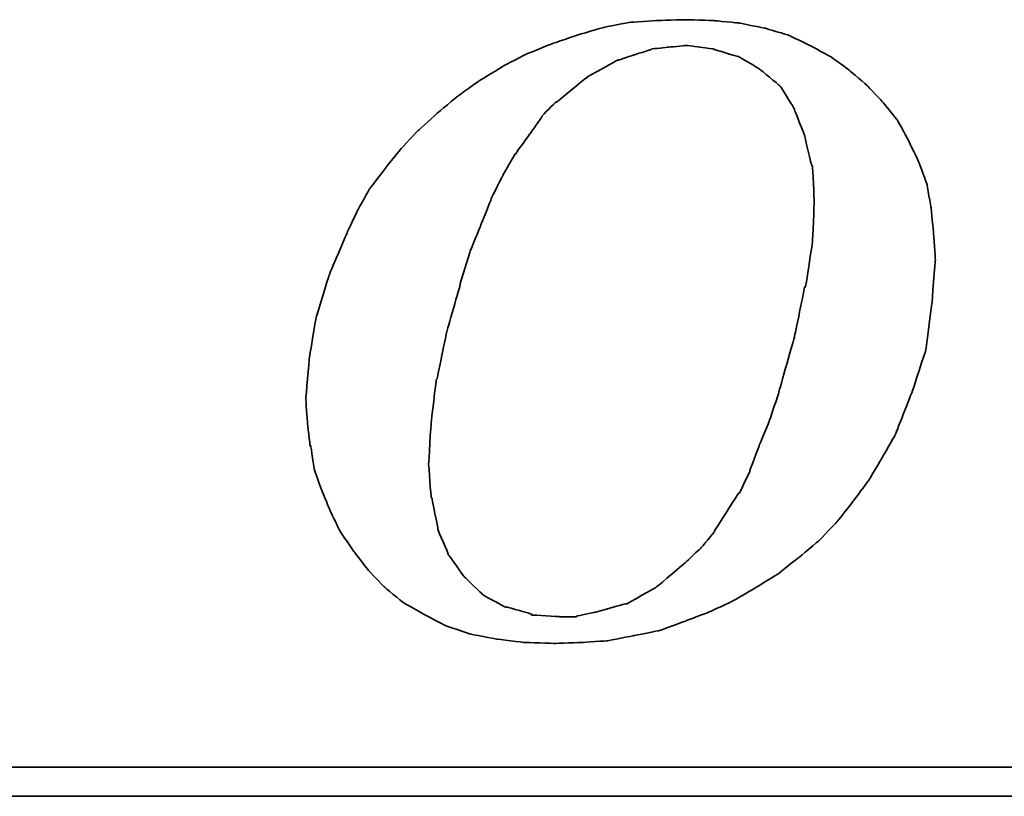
# Model space of a CAD drawing. Header units: millimetres. Extents: x 860 to 1264, y 477 to 609.
# Tile 31 of 49: x 1168.51 to 1172.81, y 516.15 to 519.54. Entities that reach past the tile are written whole.
import ezdxf

# ---------------------------------------------------------------- set-up
doc = ezdxf.new("R2010")
doc.units = ezdxf.units.MM
doc.layers.add('DIM', color=4, linetype='CONTINUOUS')
doc.layers.add('layer 1', color=7, linetype='CONTINUOUS')

# ---------------------------------------------------------------- blocks, each defined once
blk = doc.blocks.new('TBI MOTION logo(完整正式版)')
at = {"layer": 'layer 1', "color": 22, "lineweight": 35}
for points, knots in [([(-11.34375, -6.98375), (-11.34375, -6.98375), (-10.91375, -7.43875), (-10.91375, -7.43875), (-10.91375, -7.43875), (-10.91375, -7.43875), (-10.38625, -7.87125), (-10.38625, -7.87125), (-10.38625, -7.87125), (-10.38625, -7.87125), (-9.81125, -8.20375), (-9.81125, -8.20375), (-9.81125, -8.20375), (-9.81125, -8.20375), (-9.21125, -8.51875), (-9.21125, -8.51875), (-9.21125, -8.51875), (-9.21125, -8.51875), (-8.51625, -8.75875), (-8.51625, -8.75875), (-8.51625, -8.75875), (-8.51625, -8.75875), (-7.77125, -8.90375), (-7.77125, -8.90375), (-7.77125, -8.90375), (-7.77125, -8.90375), (-6.97875, -8.99875), (-6.97875, -8.99875), (-6.97875, -8.99875), (-6.97875, -8.99875), (-6.14125, -9.02375), (-6.14125, -9.02375), (-6.14125, -9.02375), (-6.14125, -9.02375), (-5.37125, -8.99875), (-5.37125, -8.99875), (-5.37125, -8.99875), (-5.37125, -8.99875), (-4.65375, -8.94875), (-4.65375, -8.94875), (-4.65375, -8.94875), (-4.65375, -8.94875), (-3.93375, -8.80625), (-3.93375, -8.80625), (-3.93375, -8.80625), (-3.93375, -8.80625), (-3.21375, -8.66375), (-3.21375, -8.66375), (-3.21375, -8.66375), (-3.21375, -8.66375), (-2.49375, -8.39875), (-2.49375, -8.39875), (-2.49375, -8.39875), (-2.49375, -8.39875), (-1.79875, -8.13375), (-1.79875, -8.13375), (-1.79875, -8.13375), (-1.79875, -8.13375), (-1.17375, -7.84375), (-1.17375, -7.84375), (-1.17375, -7.84375), (-1.17375, -7.84375), (-0.52375, -7.46375), (-0.52375, -7.46375), (-0.52375, -7.46375), (-0.52375, -7.46375), (0.10124, -7.07875), (0.10124, -7.07875), (0.10124, -7.07875), (0.10124, -7.07875), (0.67625, -6.62375), (0.67625, -6.62375), (0.67625, -6.62375), (0.67625, -6.62375), (1.24874, -6.14375), (1.24874, -6.14375), (1.24874, -6.14375), (1.24874, -6.14375), (1.72874, -5.64125), (1.72874, -5.64125), (1.72874, -5.64125), (1.72874, -5.64125), (2.18624, -5.06375), (2.18624, -5.06375), (2.18624, -5.06375), (2.18624, -5.06375), (2.61625, -4.48874), (2.61625, -4.48874), (2.61625, -4.48874), (2.61625, -4.48874), (3.00125, -3.83874), (3.00125, -3.83874), (3.00125, -3.83874), (3.00125, -3.83874), (3.36124, -3.21374), (3.36124, -3.21374), (3.36124, -3.21374), (3.36124, -3.21374), (3.84374, -1.99125), (3.84374, -1.99125), (3.84374, -1.99125), (3.84374, -1.99125), (4.22625, -0.81875), (4.22625, -0.81875), (4.22625, -0.81875), (4.22625, -0.81875), (4.39125, 0.45624), (4.39125, 0.45624), (4.39125, 0.45624), (4.39125, 0.45624), (4.48874, 1.70124), (4.48874, 1.70124), (4.48874, 1.70124), (4.48874, 1.70124), (4.43874, 2.44625), (4.43874, 2.44625), (4.43874, 2.44625), (4.43874, 2.44625), (4.36874, 3.14125), (4.36874, 3.14125), (4.36874, 3.14125), (4.36874, 3.14125), (4.25125, 3.81125), (4.25125, 3.81125), (4.25125, 3.81125), (4.25125, 3.81125), (4.03124, 4.41125), (4.03124, 4.41125), (4.03124, 4.41125), (4.03124, 4.41125), (3.74374, 5.01125), (3.74374, 5.01125), (3.74374, 5.01125), (3.74374, 5.01125), (3.43124, 5.58875), (3.43124, 5.58875), (3.43124, 5.58875), (3.43124, 5.58875), (3.02625, 6.09125), (3.02625, 6.09125), (3.02625, 6.09125), (3.02625, 6.09125), (2.59374, 6.54875), (2.59374, 6.54875), (2.59374, 6.54875), (2.59374, 6.54875), (2.09124, 6.98125), (2.09124, 6.98125), (2.09124, 6.98125), (2.09124, 6.98125), (1.56124, 7.36625), (1.56124, 7.36625), (1.56124, 7.36625), (1.56124, 7.36625), (0.98624, 7.67625), (0.98624, 7.67625), (0.98624, 7.67625), (0.98624, 7.67625), (0.38624, 7.96375), (0.38624, 7.96375), (0.38624, 7.96375), (0.38624, 7.96375), (-0.25875, 8.15625), (-0.25875, 8.15625), (-0.25875, 8.15625), (-0.25875, 8.15625), (-0.98125, 8.30125), (-0.98125, 8.30125), (-0.98125, 8.30125), (-0.98125, 8.30125), (-1.70124, 8.37125), (-1.70124, 8.37125), (-1.70124, 8.37125), (-1.70124, 8.37125), (-2.49375, 8.39624), (-2.49375, 8.39624), (-2.49375, 8.39624), (-2.49375, 8.39624), (-3.28625, 8.37125), (-3.28625, 8.37125), (-3.28625, 8.37125), (-3.28625, 8.37125), (-4.05125, 8.32125), (-4.05125, 8.32125), (-4.05125, 8.32125), (-4.05125, 8.32125), (-4.77375, 8.18125), (-4.77375, 8.18125), (-4.77375, 8.18125), (-4.77375, 8.18125), (-5.51625, 7.96375), (-5.51625, 7.96375), (-5.51625, 7.96375), (-5.51625, 7.96375), (-6.21125, 7.72625), (-6.21125, 7.72625), (-6.21125, 7.72625), (-6.21125, 7.72625), (-6.92875, 7.43625), (-6.92875, 7.43625), (-6.92875, 7.43625), (-6.92875, 7.43625), (-7.57875, 7.10125), (-7.57875, 7.10125), (-7.57875, 7.10125), (-7.57875, 7.10125), (-8.24875, 6.69125), (-8.24875, 6.69125), (-8.24875, 6.69125), (-8.24875, 6.69125), (-8.84875, 6.26125), (-8.84875, 6.26125), (-8.84875, 6.26125), (-8.84875, 6.26125), (-9.42625, 5.78125), (-9.42625, 5.78125), (-9.42625, 5.78125), (-9.42625, 5.78125), (-9.95375, 5.30125), (-9.95375, 5.30125), (-9.95375, 5.30125), (-9.95375, 5.30125), (-10.43375, 4.79624), (-10.43375, 4.79624), (-10.43375, 4.79624), (-10.43375, 4.79624), (-10.88875, 4.22125), (-10.88875, 4.22125), (-10.88875, 4.22125), (-10.88875, 4.22125), (-11.29875, 3.69375), (-11.29875, 3.69375), (-11.29875, 3.69375), (-11.29875, 3.69375), (-11.63375, 3.09125), (-11.63375, 3.09125), (-11.63375, 3.09125), (-11.63375, 3.09125), (-11.91875, 2.49625), (-11.91875, 2.49625), (-11.91875, 2.49625), (-11.91875, 2.49625), (-12.44875, 1.24625), (-12.44875, 1.24625), (-12.44875, 1.24625), (-12.44875, 1.24625), (-12.80875, 0.06874), (-12.80875, 0.06874), (-12.80875, 0.06874), (-12.80875, 0.06874), (-12.99875, -1.07875), (-12.99875, -1.07875), (-12.99875, -1.07875), (-12.99875, -1.07875), (-13.09375, -2.18375), (-13.09375, -2.18375), (-13.09375, -2.18375), (-13.09375, -2.18375), (-13.04875, -2.85375), (-13.04875, -2.85375), (-13.04875, -2.85375), (-13.04875, -2.85375), (-12.97375, -3.50375), (-12.97375, -3.50375), (-12.97375, -3.50375), (-12.97375, -3.50375), (-12.95375, -3.50375), (-12.95375, -3.50375), (-12.95375, -3.50375), (-12.95375, -3.50375), (-12.85375, -4.17375), (-12.85375, -4.17375), (-12.85375, -4.17375), (-12.85375, -4.17375), (-12.63875, -4.77624), (-12.63875, -4.77624), (-12.63875, -4.77624), (-12.63875, -4.77624), (-12.39875, -5.35125), (-12.39875, -5.35125), (-12.39875, -5.35125), (-12.39875, -5.35125), (-12.11375, -5.92875), (-12.11375, -5.92875), (-12.11375, -5.92875), (-12.11375, -5.92875), (-11.75375, -6.45375), (-11.75375, -6.45375), (-11.75375, -6.45375), (-11.75375, -6.45375), (-11.34375, -6.98375), (-11.34375, -6.98375)], [0, 0, 0, 0, 0.01369863, 0.01369863, 0.01369863, 0.01369864, 0.02739726, 0.02739726, 0.02739726, 0.02739727, 0.04109589, 0.04109589, 0.04109589, 0.0410959, 0.05479452, 0.05479452, 0.05479452, 0.05479453, 0.06849315, 0.06849315, 0.06849315, 0.06849316, 0.08219178, 0.08219178, 0.08219178, 0.08219179, 0.09589041, 0.09589041, 0.09589041, 0.09589042, 0.10958904, 0.10958904, 0.10958904, 0.10958905, 0.12328767, 0.12328767, 0.12328767, 0.12328768, 0.1369863, 0.1369863, 0.1369863, 0.13698631, 0.15068493, 0.15068493, 0.15068493, 0.15068494, 0.16438356, 0.16438356, 0.16438356, 0.16438357, 0.17808219, 0.17808219, 0.17808219, 0.1780822, 0.19178082, 0.19178082, 0.19178082, 0.19178083, 0.20547945, 0.20547945, 0.20547945, 0.20547946, 0.21917808, 0.21917808, 0.21917808, 0.21917809, 0.23287671, 0.23287671, 0.23287671, 0.23287672, 0.24657534, 0.24657534, 0.24657534, 0.24657535, 0.26027397, 0.26027397, 0.26027397, 0.26027398, 0.2739726, 0.2739726, 0.2739726, 0.27397261, 0.28767123, 0.28767123, 0.28767123, 0.28767124, 0.30136986, 0.30136986, 0.30136986, 0.30136987, 0.31506849, 0.31506849, 0.31506849, 0.3150685, 0.32876712, 0.32876712, 0.32876712, 0.32876713, 0.34246575, 0.34246575, 0.34246575, 0.34246576, 0.35616438, 0.35616438, 0.35616438, 0.35616439, 0.36986301, 0.36986301, 0.36986301, 0.36986302, 0.38356164, 0.38356164, 0.38356164, 0.38356165, 0.39726027, 0.39726027, 0.39726027, 0.39726028, 0.4109589, 0.4109589, 0.4109589, 0.41095891, 0.42465753, 0.42465753, 0.42465753, 0.42465754, 0.43835616, 0.43835616, 0.43835616, 0.43835617, 0.45205479, 0.45205479, 0.45205479, 0.4520548, 0.46575342, 0.46575342, 0.46575342, 0.46575343, 0.47945205, 0.47945205, 0.47945205, 0.47945206, 0.49315068, 0.49315068, 0.49315068, 0.49315069, 0.50684932, 0.50684932, 0.50684932, 0.50684933, 0.52054795, 0.52054795, 0.52054795, 0.52054796, 0.53424658, 0.53424658, 0.53424658, 0.53424659, 0.54794521, 0.54794521, 0.54794521, 0.54794522, 0.56164384, 0.56164384, 0.56164384, 0.56164385, 0.57534247, 0.57534247, 0.57534247, 0.57534248, 0.5890411, 0.5890411, 0.5890411, 0.58904111, 0.60273973, 0.60273973, 0.60273973, 0.60273974, 0.61643836, 0.61643836, 0.61643836, 0.61643837, 0.63013699, 0.63013699, 0.63013699, 0.630137, 0.64383562, 0.64383562, 0.64383562, 0.64383563, 0.65753425, 0.65753425, 0.65753425, 0.65753426, 0.67123288, 0.67123288, 0.67123288, 0.67123289, 0.68493151, 0.68493151, 0.68493151, 0.68493152, 0.69863014, 0.69863014, 0.69863014, 0.69863015, 0.71232877, 0.71232877, 0.71232877, 0.71232878, 0.7260274, 0.7260274, 0.7260274, 0.72602741, 0.73972603, 0.73972603, 0.73972603, 0.73972604, 0.75342466, 0.75342466, 0.75342466, 0.75342467, 0.76712329, 0.76712329, 0.76712329, 0.7671233, 0.78082192, 0.78082192, 0.78082192, 0.78082193, 0.79452055, 0.79452055, 0.79452055, 0.79452056, 0.80821918, 0.80821918, 0.80821918, 0.80821919, 0.82191781, 0.82191781, 0.82191781, 0.82191782, 0.83561644, 0.83561644, 0.83561644, 0.83561645, 0.84931507, 0.84931507, 0.84931507, 0.84931508, 0.8630137, 0.8630137, 0.8630137, 0.86301371, 0.87671233, 0.87671233, 0.87671233, 0.87671234, 0.89041096, 0.89041096, 0.89041096, 0.89041097, 0.90410959, 0.90410959, 0.90410959, 0.9041096, 0.91780822, 0.91780822, 0.91780822, 0.91780823, 0.93150685, 0.93150685, 0.93150685, 0.93150686, 0.94520548, 0.94520548, 0.94520548, 0.94520549, 0.95890411, 0.95890411, 0.95890411, 0.95890412, 0.97260274, 0.97260274, 0.97260274, 0.97260275, 0.98630137, 0.98630137, 0.98630137, 0.98630138, 1, 1, 1, 1]), ([(-8.77875, 1.03124), (-8.77875, 1.03124), (-8.51625, 1.89625), (-8.51625, 1.89625), (-8.51625, 1.89625), (-8.51625, 1.89625), (-8.20375, 2.66375), (-8.20375, 2.66375), (-8.20375, 2.66375), (-8.20375, 2.66375), (-7.91625, 3.38125), (-7.91625, 3.38125), (-7.91625, 3.38125), (-7.91625, 3.38125), (-7.91625, 3.40624), (-7.91625, 3.40624), (-7.91625, 3.40624), (-7.91625, 3.40624), (-7.57875, 4.07624), (-7.57875, 4.07624), (-7.57875, 4.07624), (-7.57875, 4.07624), (-7.24375, 4.65125), (-7.24375, 4.65125), (-7.24375, 4.65125), (-7.24375, 4.65125), (-7.21875, 4.65125), (-7.21875, 4.65125), (-7.21875, 4.65125), (-7.21875, 4.65125), (-7.21875, 4.67624), (-7.21875, 4.67624), (-7.21875, 4.67624), (-7.21875, 4.67624), (-6.83625, 5.20375), (-6.83625, 5.20375), (-6.83625, 5.20375), (-6.83625, 5.20375), (-6.49875, 5.68625), (-6.49875, 5.68625), (-6.49875, 5.68625), (-6.49875, 5.68625), (-6.49875, 5.70625), (-6.49875, 5.70625), (-6.49875, 5.70625), (-6.49875, 5.70625), (-6.11625, 6.09125), (-6.11625, 6.09125), (-6.11625, 6.09125), (-6.11625, 6.09125), (-6.09125, 6.09125), (-6.09125, 6.09125), (-6.09125, 6.09125), (-6.09125, 6.09125), (-5.27375, 6.76625), (-5.27375, 6.76625), (-5.27375, 6.76625), (-5.27375, 6.76625), (-5.24875, 6.76625), (-5.24875, 6.76625), (-5.24875, 6.76625), (-5.24875, 6.76625), (-5.24875, 6.78625), (-5.24875, 6.78625), (-5.24875, 6.78625), (-5.24875, 6.78625), (-4.38875, 7.26624), (-4.38875, 7.26624), (-4.38875, 7.26624), (-4.38875, 7.26624), (-4.36125, 7.26624), (-4.36125, 7.26624), (-4.36125, 7.26624), (-4.36125, 7.26624), (-3.93375, 7.41125), (-3.93375, 7.41125), (-3.93375, 7.41125), (-3.93375, 7.41125), (-3.47375, 7.55625), (-3.47375, 7.55625), (-3.47375, 7.55625), (-3.47375, 7.55625), (-3.45375, 7.55625), (-3.45375, 7.55625), (-3.45375, 7.55625), (-3.45375, 7.55625), (-3.42875, 7.58124), (-3.42875, 7.58124), (-3.42875, 7.58124), (-3.42875, 7.58124), (-2.97375, 7.62625), (-2.97375, 7.62625), (-2.97375, 7.62625), (-2.97375, 7.62625), (-2.49375, 7.67625), (-2.49375, 7.67625), (-2.49375, 7.67625), (-2.49375, 7.67625), (-2.46875, 7.67625), (-2.46875, 7.67625), (-2.46875, 7.67625), (-2.46875, 7.67625), (-1.70124, 7.58124), (-1.70124, 7.58124), (-1.70124, 7.58124), (-1.70124, 7.58124), (-1.67875, 7.55625), (-1.67875, 7.55625), (-1.67875, 7.55625), (-1.67875, 7.55625), (-1.65375, 7.55625), (-1.65375, 7.55625), (-1.65375, 7.55625), (-1.65375, 7.55625), (-1.03125, 7.36625), (-1.03125, 7.36625), (-1.03125, 7.36625), (-1.03125, 7.36625), (-1.00625, 7.36625), (-1.00625, 7.36625), (-1.00625, 7.36625), (-1.00625, 7.36625), (-0.43124, 7.02624), (-0.43124, 7.02624), (-0.43124, 7.02624), (-0.43124, 7.02624), (-0.40625, 7.00624), (-0.40625, 7.00624), (-0.40625, 7.00624), (-0.40625, 7.00624), (0.12124, 6.57124), (0.12124, 6.57124), (0.12124, 6.57124), (0.12124, 6.57124), (0.14624, 6.54875), (0.14624, 6.54875), (0.14624, 6.54875), (0.14624, 6.54875), (0.17124, 6.52375), (0.17124, 6.52375), (0.17124, 6.52375), (0.17124, 6.52375), (0.55625, 5.89875), (0.55625, 5.89875), (0.55625, 5.89875), (0.55625, 5.89875), (0.55625, 5.87625), (0.55625, 5.87625), (0.55625, 5.87625), (0.55625, 5.87625), (0.84124, 5.15625), (0.84124, 5.15625), (0.84124, 5.15625), (0.84124, 5.15625), (0.84124, 5.13125), (0.84124, 5.13125), (0.84124, 5.13125), (0.84124, 5.13125), (1.03624, 4.31875), (1.03624, 4.31875), (1.03624, 4.31875), (1.03624, 4.31875), (1.05624, 4.31875), (1.05624, 4.31875), (1.05624, 4.31875), (1.05624, 4.31875), (1.05624, 4.29125), (1.05624, 4.29125), (1.05624, 4.29125), (1.05624, 4.29125), (1.10625, 3.33125), (1.10625, 3.33125), (1.10625, 3.33125), (1.10625, 3.33125), (1.10625, 3.30875), (1.10625, 3.30875), (1.10625, 3.30875), (1.10625, 3.30875), (1.05624, 2.20624), (1.05624, 2.20624), (1.05624, 2.20624), (1.05624, 2.20624), (1.05624, 2.18124), (1.05624, 2.18124), (1.05624, 2.18124), (1.05624, 2.18124), (0.86624, 0.93624), (0.86624, 0.93624), (0.86624, 0.93624), (0.86624, 0.93624), (0.84124, 0.93624), (0.84124, 0.93624), (0.84124, 0.93624), (0.84124, 0.93624), (0.55625, -0.45874), (0.55625, -0.45874), (0.55625, -0.45874), (0.55625, -0.45874), (0.12124, -1.99125), (0.12124, -1.99125), (0.12124, -1.99125), (0.12124, -1.99125), (0.12124, -2.01874), (0.12124, -2.01874), (0.12124, -2.01874), (0.12124, -2.01874), (-0.13874, -2.78375), (-0.13874, -2.78375), (-0.13874, -2.78375), (-0.13874, -2.78375), (-0.43124, -3.50375), (-0.43124, -3.50375), (-0.43124, -3.50375), (-0.43124, -3.50375), (-0.69375, -4.19875), (-0.69375, -4.19875), (-0.69375, -4.19875), (-0.69375, -4.19875), (-0.69375, -4.22375), (-0.69375, -4.22375), (-0.69375, -4.22375), (-0.69375, -4.22375), (-0.98125, -4.82374), (-0.98125, -4.82374), (-0.98125, -4.82374), (-0.98125, -4.82374), (-1.00625, -4.82374), (-1.00625, -4.82374), (-1.00625, -4.82374), (-1.00625, -4.82374), (-1.33875, -5.35125), (-1.33875, -5.35125), (-1.33875, -5.35125), (-1.33875, -5.35125), (-1.67875, -5.87875), (-1.67875, -5.87875), (-1.67875, -5.87875), (-1.67875, -5.87875), (-1.67875, -5.90375), (-1.67875, -5.90375), (-1.67875, -5.90375), (-1.67875, -5.90375), (-2.05875, -6.35875), (-2.05875, -6.35875), (-2.05875, -6.35875), (-2.05875, -6.35875), (-2.08375, -6.38375), (-2.08375, -6.38375), (-2.08375, -6.38375), (-2.08375, -6.38375), (-2.46875, -6.74375), (-2.46875, -6.74375), (-2.46875, -6.74375), (-2.46875, -6.74375), (-3.25875, -7.41625), (-3.25875, -7.41625), (-3.25875, -7.41625), (-3.25875, -7.41625), (-3.28625, -7.43875), (-3.28625, -7.43875), (-3.28625, -7.43875), (-3.28625, -7.43875), (-4.12375, -7.91875), (-4.12375, -7.91875), (-4.12375, -7.91875), (-4.12375, -7.91875), (-4.14875, -7.91875), (-4.14875, -7.91875), (-4.14875, -7.91875), (-4.14875, -7.91875), (-4.17125, -7.91875), (-4.17125, -7.91875), (-4.17125, -7.91875), (-4.17125, -7.91875), (-5.03375, -8.15875), (-5.03375, -8.15875), (-5.03375, -8.15875), (-5.03375, -8.15875), (-5.51625, -8.25625), (-5.51625, -8.25625), (-5.51625, -8.25625), (-5.51625, -8.25625), (-5.54125, -8.27875), (-5.54125, -8.27875), (-5.54125, -8.27875), (-5.54125, -8.27875), (-5.56375, -8.27875), (-5.56375, -8.27875), (-5.56375, -8.27875), (-5.56375, -8.27875), (-5.99625, -8.27875), (-5.99625, -8.27875), (-5.99625, -8.27875), (-5.99625, -8.27875), (-6.76375, -8.23125), (-6.76375, -8.23125), (-6.76375, -8.23125), (-6.76375, -8.23125), (-6.78875, -8.23125), (-6.78875, -8.23125), (-6.78875, -8.23125), (-6.78875, -8.23125), (-6.78875, -8.20375), (-6.78875, -8.20375), (-6.78875, -8.20375), (-6.78875, -8.20375), (-7.45875, -8.01375), (-7.45875, -8.01375), (-7.45875, -8.01375), (-7.45875, -8.01375), (-7.48375, -8.01375), (-7.48375, -8.01375), (-7.48375, -8.01375), (-7.48375, -8.01375), (-7.50875, -8.01375), (-7.50875, -8.01375), (-7.50875, -8.01375), (-7.50875, -8.01375), (-8.13125, -7.67875), (-8.13125, -7.67875), (-8.13125, -7.67875), (-8.13125, -7.67875), (-8.15625, -7.65375), (-8.15625, -7.65375), (-8.15625, -7.65375), (-8.15625, -7.65375), (-8.65875, -7.17375), (-8.65875, -7.17375), (-8.65875, -7.17375), (-8.65875, -7.17375), (-8.68375, -7.14875), (-8.68375, -7.14875), (-8.68375, -7.14875), (-8.68375, -7.14875), (-9.08875, -6.57375), (-9.08875, -6.57375), (-9.08875, -6.57375), (-9.08875, -6.57375), (-9.11375, -6.54875), (-9.11375, -6.54875), (-9.11375, -6.54875), (-9.11375, -6.54875), (-9.11375, -6.52875), (-9.11375, -6.52875), (-9.11375, -6.52875), (-9.11375, -6.52875), (-9.40375, -5.85375), (-9.40375, -5.85375), (-9.40375, -5.85375), (-9.40375, -5.85375), (-9.40375, -5.82875), (-9.40375, -5.82875), (-9.40375, -5.82875), (-9.40375, -5.82875), (-9.56875, -4.96875), (-9.56875, -4.96875), (-9.56875, -4.96875), (-9.56875, -4.96875), (-9.59375, -4.94375), (-9.59375, -4.94375), (-9.59375, -4.94375), (-9.59375, -4.94375), (-9.66375, -4.03375), (-9.66375, -4.03375), (-9.66375, -4.03375), (-9.66375, -4.03375), (-9.66375, -4.00875), (-9.66375, -4.00875), (-9.66375, -4.00875), (-9.66375, -4.00875), (-9.59375, -2.85375), (-9.59375, -2.85375), (-9.59375, -2.85375), (-9.59375, -2.85375), (-9.45125, -1.65875), (-9.45125, -1.65875), (-9.45125, -1.65875), (-9.45125, -1.65875), (-9.42625, -1.63375), (-9.42625, -1.63375), (-9.42625, -1.63375), (-9.42625, -1.63375), (-9.16125, -0.33875), (-9.16125, -0.33875), (-9.16125, -0.33875), (-9.16125, -0.33875), (-8.77875, 1.00624), (-8.77875, 1.00624), (-8.77875, 1.00624), (-8.77875, 1.00624), (-8.77875, 1.03124), (-8.77875, 1.03124)], [0, 0, 0, 0, 0.01020408, 0.01020408, 0.01020408, 0.01020409, 0.02040816, 0.02040816, 0.02040816, 0.02040817, 0.03061224, 0.03061224, 0.03061224, 0.03061225, 0.04081633, 0.04081633, 0.04081633, 0.04081634, 0.05102041, 0.05102041, 0.05102041, 0.05102042, 0.06122449, 0.06122449, 0.06122449, 0.0612245, 0.07142857, 0.07142857, 0.07142857, 0.07142858, 0.08163265, 0.08163265, 0.08163265, 0.08163266, 0.09183673, 0.09183673, 0.09183673, 0.09183674, 0.10204082, 0.10204082, 0.10204082, 0.10204083, 0.1122449, 0.1122449, 0.1122449, 0.11224491, 0.12244898, 0.12244898, 0.12244898, 0.12244899, 0.13265306, 0.13265306, 0.13265306, 0.13265307, 0.14285714, 0.14285714, 0.14285714, 0.14285715, 0.15306122, 0.15306122, 0.15306122, 0.15306123, 0.16326531, 0.16326531, 0.16326531, 0.16326532, 0.17346939, 0.17346939, 0.17346939, 0.1734694, 0.18367347, 0.18367347, 0.18367347, 0.18367348, 0.19387755, 0.19387755, 0.19387755, 0.19387756, 0.20408163, 0.20408163, 0.20408163, 0.20408164, 0.21428571, 0.21428571, 0.21428571, 0.21428572, 0.2244898, 0.2244898, 0.2244898, 0.22448981, 0.23469388, 0.23469388, 0.23469388, 0.23469389, 0.24489796, 0.24489796, 0.24489796, 0.24489797, 0.25510204, 0.25510204, 0.25510204, 0.25510205, 0.26530612, 0.26530612, 0.26530612, 0.26530613, 0.2755102, 0.2755102, 0.2755102, 0.27551021, 0.28571429, 0.28571429, 0.28571429, 0.2857143, 0.29591837, 0.29591837, 0.29591837, 0.29591838, 0.30612245, 0.30612245, 0.30612245, 0.30612246, 0.31632653, 0.31632653, 0.31632653, 0.31632654, 0.32653061, 0.32653061, 0.32653061, 0.32653062, 0.33673469, 0.33673469, 0.33673469, 0.3367347, 0.34693878, 0.34693878, 0.34693878, 0.34693879, 0.35714286, 0.35714286, 0.35714286, 0.35714287, 0.36734694, 0.36734694, 0.36734694, 0.36734695, 0.37755102, 0.37755102, 0.37755102, 0.37755103, 0.3877551, 0.3877551, 0.3877551, 0.38775511, 0.39795918, 0.39795918, 0.39795918, 0.39795919, 0.40816327, 0.40816327, 0.40816327, 0.40816328, 0.41836735, 0.41836735, 0.41836735, 0.41836736, 0.42857143, 0.42857143, 0.42857143, 0.42857144, 0.43877551, 0.43877551, 0.43877551, 0.43877552, 0.44897959, 0.44897959, 0.44897959, 0.4489796, 0.45918367, 0.45918367, 0.45918367, 0.45918368, 0.46938776, 0.46938776, 0.46938776, 0.46938777, 0.47959184, 0.47959184, 0.47959184, 0.47959185, 0.48979592, 0.48979592, 0.48979592, 0.48979593, 0.5, 0.5, 0.5, 0.50000001, 0.51020408, 0.51020408, 0.51020408, 0.51020409, 0.52040816, 0.52040816, 0.52040816, 0.52040817, 0.53061224, 0.53061224, 0.53061224, 0.53061225, 0.54081633, 0.54081633, 0.54081633, 0.54081634, 0.55102041, 0.55102041, 0.55102041, 0.55102042, 0.56122449, 0.56122449, 0.56122449, 0.5612245, 0.57142857, 0.57142857, 0.57142857, 0.57142858, 0.58163265, 0.58163265, 0.58163265, 0.58163266, 0.59183673, 0.59183673, 0.59183673, 0.59183674, 0.60204082, 0.60204082, 0.60204082, 0.60204083, 0.6122449, 0.6122449, 0.6122449, 0.61224491, 0.62244898, 0.62244898, 0.62244898, 0.62244899, 0.63265306, 0.63265306, 0.63265306, 0.63265307, 0.64285714, 0.64285714, 0.64285714, 0.64285715, 0.65306122, 0.65306122, 0.65306122, 0.65306123, 0.66326531, 0.66326531, 0.66326531, 0.66326532, 0.67346939, 0.67346939, 0.67346939, 0.6734694, 0.68367347, 0.68367347, 0.68367347, 0.68367348, 0.69387755, 0.69387755, 0.69387755, 0.69387756, 0.70408163, 0.70408163, 0.70408163, 0.70408164, 0.71428571, 0.71428571, 0.71428571, 0.71428572, 0.7244898, 0.7244898, 0.7244898, 0.72448981, 0.73469388, 0.73469388, 0.73469388, 0.73469389, 0.74489796, 0.74489796, 0.74489796, 0.74489797, 0.75510204, 0.75510204, 0.75510204, 0.75510205, 0.76530612, 0.76530612, 0.76530612, 0.76530613, 0.7755102, 0.7755102, 0.7755102, 0.77551021, 0.78571429, 0.78571429, 0.78571429, 0.7857143, 0.79591837, 0.79591837, 0.79591837, 0.79591838, 0.80612245, 0.80612245, 0.80612245, 0.80612246, 0.81632653, 0.81632653, 0.81632653, 0.81632654, 0.82653061, 0.82653061, 0.82653061, 0.82653062, 0.83673469, 0.83673469, 0.83673469, 0.8367347, 0.84693878, 0.84693878, 0.84693878, 0.84693879, 0.85714286, 0.85714286, 0.85714286, 0.85714287, 0.86734694, 0.86734694, 0.86734694, 0.86734695, 0.87755102, 0.87755102, 0.87755102, 0.87755103, 0.8877551, 0.8877551, 0.8877551, 0.88775511, 0.89795918, 0.89795918, 0.89795918, 0.89795919, 0.90816327, 0.90816327, 0.90816327, 0.90816328, 0.91836735, 0.91836735, 0.91836735, 0.91836736, 0.92857143, 0.92857143, 0.92857143, 0.92857144, 0.93877551, 0.93877551, 0.93877551, 0.93877552, 0.94897959, 0.94897959, 0.94897959, 0.9489796, 0.95918367, 0.95918367, 0.95918367, 0.95918368, 0.96938776, 0.96938776, 0.96938776, 0.96938777, 0.97959184, 0.97959184, 0.97959184, 0.97959185, 0.98979592, 0.98979592, 0.98979592, 0.98979593, 1, 1, 1, 1]), ([(75.90875, -9.47875), (75.90875, -9.47875), (75.90875, -12.28625), (75.90875, -12.28625), (75.90875, -12.28625), (75.90875, -12.28625), (75.90875, -12.47875), (75.90875, -12.47875), (75.90875, -12.47875), (75.90875, -12.47875), (75.71625, -12.47875), (75.71625, -12.47875), (75.71625, -12.47875), (75.71625, -12.47875), (-88.32875, -12.47875), (-88.32875, -12.47875), (-88.32875, -12.47875), (-88.32875, -12.47875), (-88.32875, -13.29375), (-88.32875, -13.29375), (-88.32875, -13.29375), (-88.32875, -13.29375), (82.89125, -13.29375), (82.89125, -13.29375), (82.89125, -13.29375), (82.89125, -13.29375), (75.90875, -9.47875), (75.90875, -9.47875)], [0, 0, 0, 0, 0.14285714, 0.14285714, 0.14285714, 0.14285715, 0.28571429, 0.28571429, 0.28571429, 0.2857143, 0.42857143, 0.42857143, 0.42857143, 0.42857144, 0.57142857, 0.57142857, 0.57142857, 0.57142858, 0.71428571, 0.71428571, 0.71428571, 0.71428572, 0.85714286, 0.85714286, 0.85714286, 0.85714287, 1, 1, 1, 1])]:
    blk.add_open_spline(points, degree=3, knots=knots, dxfattribs=at)

msp = doc.modelspace()

# ---------------------------------------------------------------- block references
at = {"layer": 'DIM', "color": 7, "xscale": 0.1563722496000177, "yscale": 0.1563722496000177, "zscale": 0.1563722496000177}
msp.add_blockref('TBI MOTION logo(完整正式版)', (1171.8048, 518.2302), dxfattribs=at)

doc.saveas('drawing.dxf')
